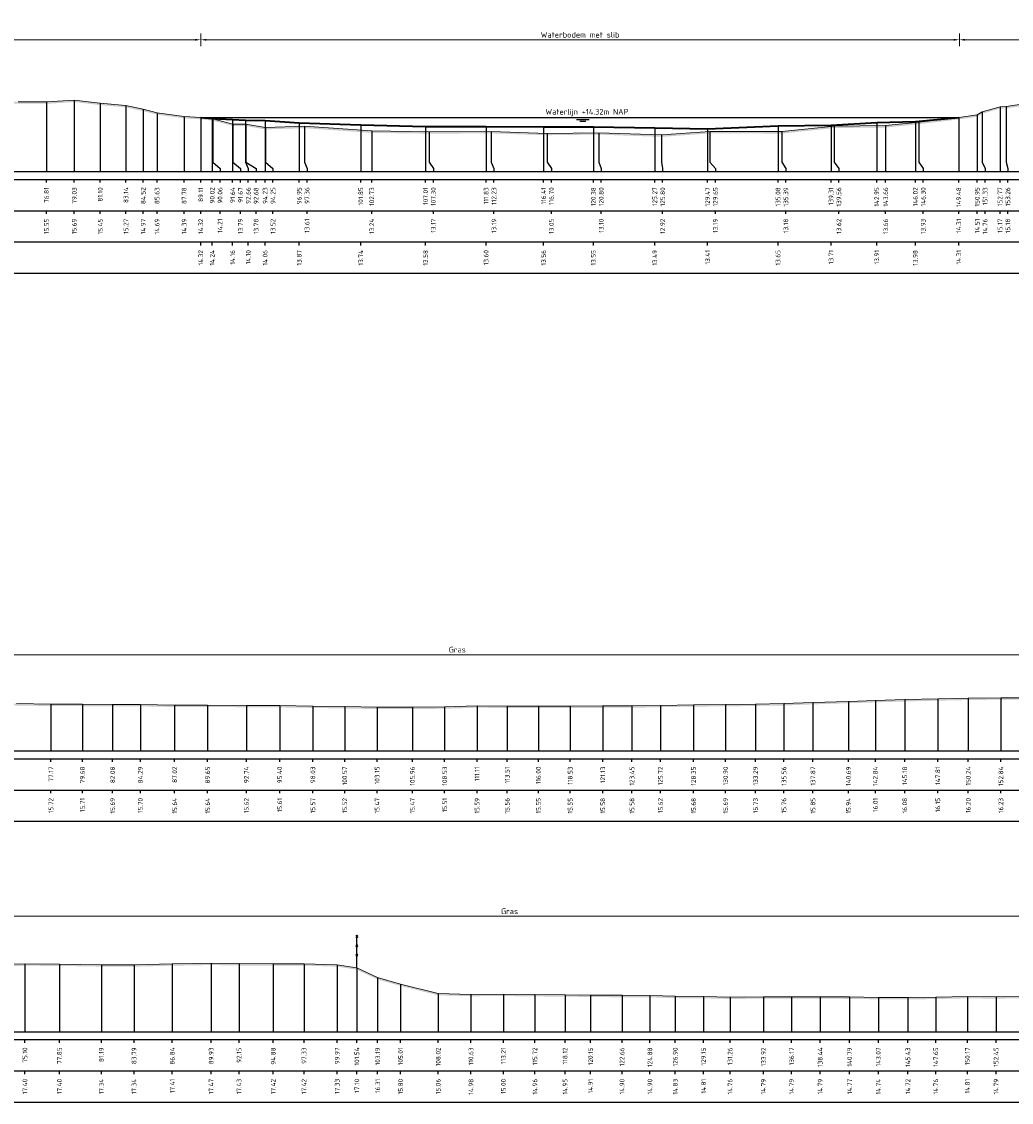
# Model space of a CAD drawing. Header units: metres. Extents: x 197882 to 206172, y 361908 to 364395.
# Tile 30 of 50: x 205859 to 205938, y 363976 to 364062. Entities that reach past the tile are written whole.
import ezdxf
from ezdxf.enums import TextEntityAlignment as Align

# ---------------------------------------------------------------- set-up
doc = ezdxf.new("R2010")
doc.units = ezdxf.units.M
doc.header["$PDMODE"] = 35
doc.header["$PDSIZE"] = 0.075
for name, color, linetype, lineweight in [('B-ME-IE-TERREINAFSCHEIDING_KUNSTMATIG_RASTERHEKWERK-SD', 20, 'Continuous', 25), ('X-ME-AL-PROFIEL_BOVENKANT SLIB-GD', 42, 'Continuous', 35), ('X-ME-AL-PROFIEL_HUIDIG MAAIVELD-GD', 252, 'Continuous', 0), ('X-XX-AL-DETAIL1-M', 7, 'Continuous', 18), ('X-XX-AL-NAP-T18', 7, 'Continuous', 18)]:
    doc.layers.add(name, color=color, linetype=linetype, lineweight=lineweight)
doc.layers.add('X-ME-AL-PROFIEL_WATERLIJN-GD', color=150, linetype='Continuous')
doc.layers.add('X-ME-AL-PROFIELRASTER-S', color=7, linetype='Continuous')
doc.styles.add('NLCS-ISO', font='NLCS-ISO.ttf', dxfattribs={"height": 1.8})
doc.styles.add('NLCS-ISO-ANNOTATIEF-T18', font='NLCS-ISO.ttf', dxfattribs={"height": 1.8})
doc.styles.add('NLCS-ISO-ANNOTATIVE-T18', font='NLCS-ISO.ttf', dxfattribs={"height": 1.8})
doc.dimstyles.new('NLCS-ANNOTATIEF-T18-PIJL_L2_H0', dxfattribs={"dimtxt": 2.5, "dimasz": 1.8, "dimexe": 2, "dimexo": 2, "dimgap": 0.7, "dimtad": 1, "dimzin": 0, "dimdsep": 46, "dimtxsty": 'NLCS-ISO-ANNOTATIEF-T18', "dimcen": 0, "dimdle": 2, "dimclrd": 256, "dimclre": 256, "dimclrt": 10, "dimaunit": 2, "dimadec": 0, "dimazin": 0, "dimtfac": 1, "dimtdec": 3, "dimtofl": 0, "dimtmove": 0, "dimatfit": 3, "dimfxl": 2, "dimfxlon": 1, "dimtfillclr": 256, "dimtolj": 1, "dimtzin": 0, "dimlwd": -1, "dimlwe": -1, "dimarcsym": 0})

# ---------------------------------------------------------------- blocks, each defined once
blk = doc.blocks.new('SAL-PROFIELRASTER_BALK_EIND1-D')
at = {"color": 0, "linetype": 'ByBlock', "lineweight": -2, "flags": 128}
for points in [[(0, 0), (1, 0)], [(0, -2.5), (1, -2.5)], [(0, -12.5), (1, -12.5)]]:
    blk.add_lwpolyline(points, dxfattribs=at)
blk = doc.blocks.new('SAL-PROFIELRASTER_BALK_EIND2-D')
at = {"color": 0, "linetype": 'ByBlock', "lineweight": -2}
blk.add_line((1, -12.5), (0, -12.5), dxfattribs=at)
blk = doc.blocks.new('SAL-PROFIELRASTER_BALK_DATA-D')
at = {"color": 0, "linetype": 'ByBlock', "lineweight": -2}
blk.add_lwpolyline([(0, -3.5), (0, -2.5)], dxfattribs=at)
at = {"color": 0, "linetype": 'ByBlock', "lineweight": -2, "style": 'NLCS-ISO-ANNOTATIVE-T18'}
blk.add_attdef('GETAL', text='', height=1.5, rotation=90, dxfattribs=at).set_placement((0.75, -5), align=Align.RIGHT)
blk = doc.blocks.new('SAL-PROFIELRASTER_AANHAAL-D')
at = {"color": 9, "linetype": 'ByBlock', "lineweight": -2, "flags": 128}
blk.add_lwpolyline([(0, 1), (0, 0)], dxfattribs=at)
blk = doc.blocks.new('SAL-PROFIELRASTER_AANHAAL_STAGGER-D')
at = {"color": 9, "linetype": 'ByBlock', "lineweight": -2, "flags": 128}
for points in [[(0, 0), (0, -0.25)], [(0, -0.25), (1, -0.75)], [(1, -0.75), (1, -1)]]:
    blk.add_lwpolyline(points, dxfattribs=at)
blk = doc.blocks.new('*D21')
at = {"layer": 'Defpoints', "color": 0, "transparency": 16777216}
for p in [(205789.707, 364011.841), (205789.707, 364004.183), (205997.087, 364004.183)]:
    blk.add_point(p, dxfattribs=at)
at = {"layer": 'X-XX-AL-DETAIL1-M', "transparency": 16777216}
for p, q in [((205789.707, 364011.341), (205789.707, 364012.341)), ((205996.637, 364011.841), (205790.157, 364011.841)), ((205997.087, 364011.341), (205997.087, 364012.341))]:
    blk.add_line(p, q, dxfattribs=at)
for points in [[(205790.157, 364011.916), (205790.157, 364011.766), (205789.707, 364011.841)], [(205996.637, 364011.916), (205996.637, 364011.766), (205997.087, 364011.841)]]:
    blk.add_solid(points, dxfattribs=at)
at = {"layer": 'X-XX-AL-DETAIL1-M', "color": 10, "transparency": 16777216, "insert": (205893.397, 364012.241), "char_height": 0.45, "attachment_point": 5, "style": 'NLCS-ISO-ANNOTATIEF-T18'}
blk.add_mtext('\\A1;Gras', dxfattribs=at)
blk = doc.blocks.new('SIE-RASTERHEKWERK-SOD')
at = {"flags": 128}
for points in [[(-0.035, 1.035), (0.035, 0.965)], [(-0.035, 0.965), (0, 1), (0.035, 1.035)], [(-0.035, 0.735), (0.035, 0.665)], [(-0.035, 0.665), (0, 0.7), (0.035, 0.735)], [(0, 0), (0, 1)], [(-0.035, 0.435), (0.035, 0.365)], [(-0.035, 0.365), (0, 0.4), (0.035, 0.435)]]:
    blk.add_lwpolyline(points, dxfattribs=at)
blk = doc.blocks.new('*D22')
at = {"layer": 'Defpoints', "color": 0, "transparency": 16777216}
for p in [(205783.859, 363991.006), (205783.859, 363981.809), (206011.261, 363981.809)]:
    blk.add_point(p, dxfattribs=at)
at = {"layer": 'X-XX-AL-DETAIL1-M', "transparency": 16777216}
for p, q in [((205783.859, 363990.506), (205783.859, 363991.506)), ((206011.261, 363990.506), (206011.261, 363991.506)), ((206010.811, 363991.006), (205784.309, 363991.006))]:
    blk.add_line(p, q, dxfattribs=at)
for points in [[(205784.309, 363991.081), (205784.309, 363990.931), (205783.859, 363991.006)], [(206010.811, 363991.081), (206010.811, 363990.931), (206011.261, 363991.006)]]:
    blk.add_solid(points, dxfattribs=at)
at = {"layer": 'X-XX-AL-DETAIL1-M', "color": 10, "transparency": 16777216, "insert": (205897.56, 363991.406), "char_height": 0.45, "attachment_point": 5, "style": 'NLCS-ISO-ANNOTATIEF-T18'}
blk.add_mtext('\\A1;Gras', dxfattribs=at)
blk = doc.blocks.new('*D59')
at = {"layer": 'Defpoints', "color": 0, "transparency": 16777216}
for p in [(205783.859, 364060.815), (205872.965, 364054.632), (205783.859, 364050.317)]:
    blk.add_point(p, dxfattribs=at)
at = {"layer": 'X-XX-AL-DETAIL1-M', "transparency": 16777216}
for p, q in [((205783.859, 364060.315), (205783.859, 364061.315)), ((205872.965, 364060.315), (205872.965, 364061.315)), ((205872.515, 364060.815), (205784.309, 364060.815))]:
    blk.add_line(p, q, dxfattribs=at)
for points in [[(205784.309, 364060.89), (205784.309, 364060.74), (205783.859, 364060.815)], [(205872.515, 364060.89), (205872.515, 364060.74), (205872.965, 364060.815)]]:
    blk.add_solid(points, dxfattribs=at)
at = {"layer": 'X-XX-AL-DETAIL1-M', "color": 10, "transparency": 16777216, "insert": (205828.412, 364061.215), "char_height": 0.45, "attachment_point": 5, "style": 'NLCS-ISO-ANNOTATIEF-T18'}
blk.add_mtext('\\A1;Gras', dxfattribs=at)
blk = doc.blocks.new('*D60')
at = {"layer": 'Defpoints', "color": 0, "transparency": 16777216}
for p in [(205872.965, 364060.815), (205933.388, 364054.632), (205872.965, 364050.317)]:
    blk.add_point(p, dxfattribs=at)
at = {"layer": 'X-XX-AL-DETAIL1-M', "transparency": 16777216}
for p, q in [((205872.965, 364060.315), (205872.965, 364061.315)), ((205933.388, 364060.315), (205933.388, 364061.315)), ((205932.938, 364060.815), (205873.415, 364060.815))]:
    blk.add_line(p, q, dxfattribs=at)
for points in [[(205873.415, 364060.89), (205873.415, 364060.74), (205872.965, 364060.815)], [(205932.938, 364060.89), (205932.938, 364060.74), (205933.388, 364060.815)]]:
    blk.add_solid(points, dxfattribs=at)
at = {"layer": 'X-XX-AL-DETAIL1-M', "color": 10, "transparency": 16777216, "insert": (205903.176, 364061.215), "char_height": 0.45, "attachment_point": 5, "style": 'NLCS-ISO-ANNOTATIEF-T18'}
blk.add_mtext('\\A1;Waterbodem met slib', dxfattribs=at)
blk = doc.blocks.new('*D61')
at = {"layer": 'Defpoints', "color": 0, "transparency": 16777216}
for p in [(205933.388, 364060.815), (205933.388, 364054.632), (205961.669, 364050.317)]:
    blk.add_point(p, dxfattribs=at)
at = {"layer": 'X-XX-AL-DETAIL1-M', "transparency": 16777216}
for p, q in [((205933.388, 364060.315), (205933.388, 364061.315)), ((205961.669, 364060.315), (205961.669, 364061.315)), ((205961.219, 364060.815), (205933.838, 364060.815))]:
    blk.add_line(p, q, dxfattribs=at)
for points in [[(205933.838, 364060.89), (205933.838, 364060.74), (205933.388, 364060.815)], [(205961.219, 364060.89), (205961.219, 364060.74), (205961.669, 364060.815)]]:
    blk.add_solid(points, dxfattribs=at)
at = {"layer": 'X-XX-AL-DETAIL1-M', "color": 10, "transparency": 16777216, "insert": (205947.528, 364061.215), "char_height": 0.45, "attachment_point": 5, "style": 'NLCS-ISO-ANNOTATIEF-T18'}
blk.add_mtext('\\A1;Gras', dxfattribs=at)

msp = doc.modelspace()

# ---------------------------------------------------------------- hatches: boundary and pattern name
at = {"layer": 'X-ME-AL-PROFIEL_HUIDIG MAAIVELD-GD'}
h = msp.add_hatch(dxfattribs=at)
h.set_pattern_fill('AGR-MAAIVELD', color=256, scale=0.05, pattern_type=2)
h.set_pattern_definition([(45, (-17.7489, 204.72848), (-0.25000007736, 0.25000007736), []), (45, (-17.7846, 204.7642), (0, 0.50000015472), [0.3535535, -0.3535535]), (45, (-17.8203, 204.7999), (0, 0.50000015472), [0.3535535, -0.3535535]), (45, (-17.85653, 204.83613), (0, 0.50000015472), [0.3535535, -0.3535535]), (45, (-17.89175, 204.87134), (0, 0.50000015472), [0.3535535, -0.3535535]), (45, (-17.92746, 204.90705), (0, 0.50000015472), [0.3535535, -0.3535535]), (45, (-17.96317, 204.94277), (0, 0.50000015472), [0.3535535, -0.3535535]), (315, (-17.7489, 204.72848), (0.25000007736, 0.25000007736), []), (315, (-17.71317, 204.7642), (0.50000015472, -1e-16), [0.3535535, -0.3535535]), (315, (-17.67746, 204.7999), (0.50000015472, -1e-16), [0.3535535, -0.3535535]), (315, (-17.64125, 204.83613), (0.50000015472, -1e-16), [0.3535535, -0.3535535]), (315, (-17.60603, 204.87134), (0.50000015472, -1e-16), [0.3535535, -0.3535535]), (315, (-17.5703, 204.90705), (0.50000015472, -1e-16), [0.3535535, -0.3535535]), (315, (-17.5346, 204.94277), (0.50000015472, -1e-16), [0.3535535, -0.3535535])])
h.paths.add_polyline_path([(205981.225, 364052.731), (205978.481, 364052.843), (205976.325, 364052.807), (205974.724, 364052.932), (205972.141, 364053.116), (205970.353, 364053.089), (205967.999, 364053.451), (205964.713, 364054.028), (205963.807, 364054.16), (205962.769, 364054.218), (205961.669, 364054.348), (205960.861, 364054.414), (205960.297, 364054.598), (205959.293, 364054.69), (205958.672, 364055.038), (205957.758, 364055.385), (205957.304, 364055.652), (205955.888, 364055.777), (205953.823, 364055.973), (205951.864, 364055.994), (205949.888, 364056.049), (205947.808, 364055.858), (205945.496, 364055.872), (205943.387, 364055.789), (205941.032, 364055.712), (205938.864, 364055.756), (205937.117, 364055.499), (205936.626, 364055.485), (205935.19, 364055.074), (205934.81, 364054.831), (205933.338, 364054.625), (205930.163, 364054.25), (205927.516, 364053.975), (205923.419, 364053.939), (205919.253, 364053.498), (205913.51, 364053.51), (205909.659, 364053.234), (205904.662, 364053.412), (205900.557, 364053.364), (205896.086, 364053.511), (205891.154, 364053.491), (205886.584, 364053.552), (205881.222, 364053.926), (205878.11, 364053.832), (205876.542, 364054.094), (205875.528, 364054.107), (205873.917, 364054.526), (205872.965, 364054.632), (205871.639, 364054.709), (205869.485, 364055.005), (205868.378, 364055.286), (205867.004, 364055.587), (205864.959, 364055.766), (205862.888, 364056.011), (205860.672, 364055.864), (205858.429, 364055.872), (205856.4, 364055.898), (205854.357, 364055.943), (205852.218, 364055.947), (205850.388, 364056.245), (205848.401, 364056.708), (205846.983, 364057.071), (205845.319, 364057.286), (205844.435, 364057.301), (205843.032, 364057.258), (205840.678, 364057.276), (205837.705, 364057.383), (205834.781, 364057.338), (205831.935, 364057.315), (205828.529, 364057.142), (205825.52, 364057.244), (205822.188, 364057.151), (205818.8, 364057.166), (205815.672, 364057.289), (205812.856, 364057.306), (205810.034, 364057.316), (205806.815, 364057.133), (205804.001, 364057.254), (205800.77, 364057.091), (205797.914, 364057.081), (205795.147, 364057.023), (205792.483, 364057.079), (205789.604, 364057.016), (205786.748, 364056.997), (205783.859, 364057.031), (205783.859, 364056.881), (205786.748, 364056.847), (205789.604, 364056.866), (205792.483, 364056.929), (205795.147, 364056.873), (205797.914, 364056.931), (205800.77, 364056.941), (205804.001, 364057.104), (205806.815, 364056.983), (205810.034, 364057.166), (205812.856, 364057.156), (205815.672, 364057.139), (205818.8, 364057.016), (205822.188, 364057.001), (205825.52, 364057.094), (205828.529, 364056.992), (205831.935, 364057.165), (205834.781, 364057.188), (205837.705, 364057.233), (205840.678, 364057.126), (205843.032, 364057.108), (205844.435, 364057.151), (205845.319, 364057.136), (205846.983, 364056.921), (205848.401, 364056.558), (205850.388, 364056.095), (205852.218, 364055.797), (205854.357, 364055.793), (205856.4, 364055.748), (205858.429, 364055.722), (205860.672, 364055.714), (205862.888, 364055.861), (205864.959, 364055.616), (205867.004, 364055.437), (205868.378, 364055.136), (205869.485, 364054.855), (205871.639, 364054.559), (205872.965, 364054.482), (205873.917, 364054.376), (205875.528, 364053.957), (205876.542, 364053.944), (205878.11, 364053.682), (205881.222, 364053.776), (205886.584, 364053.402), (205891.154, 364053.341), (205896.086, 364053.361), (205900.557, 364053.214), (205904.662, 364053.262), (205909.659, 364053.084), (205913.51, 364053.36), (205919.253, 364053.348), (205923.419, 364053.789), (205927.516, 364053.825), (205930.163, 364054.1), (205933.338, 364054.475), (205934.81, 364054.681), (205935.19, 364054.924), (205936.626, 364055.335), (205937.117, 364055.349), (205938.864, 364055.606), (205941.032, 364055.562), (205943.387, 364055.639), (205945.496, 364055.722), (205947.808, 364055.708), (205949.888, 364055.899), (205951.864, 364055.844), (205953.823, 364055.823), (205955.888, 364055.627), (205957.304, 364055.502), (205957.758, 364055.235), (205958.672, 364054.888), (205959.293, 364054.54), (205960.297, 364054.448), (205960.861, 364054.264), (205961.669, 364054.198), (205962.769, 364054.068), (205963.807, 364054.01), (205964.713, 364053.878), (205967.999, 364053.301), (205970.353, 364052.939), (205972.141, 364052.966), (205974.724, 364052.782), (205976.325, 364052.657), (205978.481, 364052.693), (205981.225, 364052.581)])
h = msp.add_hatch(dxfattribs=at)
h.set_pattern_fill('AGR-MAAIVELD', color=256, scale=0.05, pattern_type=2)
h.set_pattern_definition([(45, (-22.73893, 245.65797), (-0.25000007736, 0.25000007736), []), (45, (-22.77464, 245.6937), (0, 0.50000015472), [0.3535535, -0.3535535]), (45, (-22.81035, 245.7294), (0, 0.50000015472), [0.3535535, -0.3535535]), (45, (-22.84657, 245.7656), (0, 0.50000015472), [0.3535535, -0.3535535]), (45, (-22.8818, 245.80082), (0, 0.50000015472), [0.3535535, -0.3535535]), (45, (-22.9175, 245.83654), (0, 0.50000015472), [0.3535535, -0.3535535]), (45, (-22.9532, 245.87225), (0, 0.50000015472), [0.3535535, -0.3535535]), (315, (-22.73893, 245.65797), (0.25000007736, 0.25000007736), []), (315, (-22.7032, 245.6937), (0.50000015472, -1e-16), [0.3535535, -0.3535535]), (315, (-22.6675, 245.7294), (0.50000015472, -1e-16), [0.3535535, -0.3535535]), (315, (-22.6313, 245.7656), (0.50000015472, -1e-16), [0.3535535, -0.3535535]), (315, (-22.59607, 245.80082), (0.50000015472, -1e-16), [0.3535535, -0.3535535]), (315, (-22.56035, 245.83654), (0.50000015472, -1e-16), [0.3535535, -0.3535535]), (315, (-22.52464, 245.87225), (0.50000015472, -1e-16), [0.3535535, -0.3535535])])
h.paths.add_polyline_path([(205997.087, 364008.386), (205994.851, 364008.352), (205992.5, 364008.346), (205989.978, 364008.392), (205987.659, 364008.374), (205985.479, 364008.423), (205983.21, 364008.411), (205980.751, 364008.403), (205978.428, 364008.392), (205975.65, 364008.412), (205973.153, 364008.397), (205970.602, 364008.357), (205968.186, 364008.365), (205965.909, 364008.379), (205963.473, 364008.327), (205961.288, 364008.425), (205959.013, 364008.411), (205956.757, 364008.324), (205954.411, 364008.339), (205951.931, 364008.305), (205949.396, 364008.374), (205946.974, 364008.383), (205946.607, 364008.386), (205945.189, 364008.458), (205943.718, 364008.482), (205941.42, 364008.479), (205938.991, 364008.4), (205936.694, 364008.408), (205934.096, 364008.379), (205931.67, 364008.328), (205929.037, 364008.266), (205926.695, 364008.192), (205924.55, 364008.124), (205921.724, 364008.035), (205919.414, 364007.945), (205917.151, 364007.912), (205914.763, 364007.869), (205912.211, 364007.86), (205909.578, 364007.807), (205907.308, 364007.766), (205904.986, 364007.759), (205902.388, 364007.732), (205899.857, 364007.737), (205897.372, 364007.739), (205894.972, 364007.769), (205892.39, 364007.688), (205889.819, 364007.653), (205887.012, 364007.657), (205884.431, 364007.707), (205881.893, 364007.753), (205879.255, 364007.792), (205876.599, 364007.807), (205873.508, 364007.822), (205870.881, 364007.821), (205868.152, 364007.878), (205865.942, 364007.871), (205863.535, 364007.891), (205861.029, 364007.9), (205858.274, 364007.944), (205855.262, 364007.959), (205852.569, 364007.955), (205850.002, 364008.031), (205846.499, 364008.024), (205843.48, 364008.024), (205840.482, 364008.086), (205837.577, 364008.096), (205834.749, 364008.129), (205832.226, 364008.152), (205829.612, 364008.209), (205826.328, 364008.196), (205822.874, 364008.281), (205820.274, 364008.357), (205817.69, 364008.32), (205815.024, 364008.337), (205812.409, 364008.415), (205809.796, 364008.407), (205807.107, 364008.383), (205804.851, 364008.327), (205803.024, 364008.304), (205800.584, 364008.256), (205798.447, 364008.214), (205796.213, 364007.886), (205793.656, 364007.496), (205791.748, 364007.346), (205789.707, 364007.214), (205788.2, 364007.008), (205786.691, 364006.85), (205785.618, 364006.747), (205784.527, 364006.518), (205783.859, 364006.251), (205783.859, 364006.101), (205784.527, 364006.368), (205785.618, 364006.597), (205786.691, 364006.7), (205788.2, 364006.858), (205789.707, 364007.064), (205791.748, 364007.196), (205793.656, 364007.346), (205796.213, 364007.736), (205798.447, 364008.064), (205800.584, 364008.106), (205803.024, 364008.154), (205804.851, 364008.177), (205807.107, 364008.233), (205809.796, 364008.257), (205812.409, 364008.265), (205815.024, 364008.187), (205817.69, 364008.17), (205820.274, 364008.207), (205822.874, 364008.131), (205826.328, 364008.046), (205829.612, 364008.059), (205832.226, 364008.002), (205834.749, 364007.979), (205837.577, 364007.946), (205840.482, 364007.936), (205843.48, 364007.874), (205846.499, 364007.874), (205850.002, 364007.881), (205852.569, 364007.805), (205855.262, 364007.809), (205858.274, 364007.794), (205861.029, 364007.75), (205863.535, 364007.741), (205865.942, 364007.721), (205868.152, 364007.728), (205870.881, 364007.671), (205873.508, 364007.672), (205876.599, 364007.657), (205879.255, 364007.642), (205881.893, 364007.603), (205884.431, 364007.557), (205887.012, 364007.507), (205889.819, 364007.503), (205892.39, 364007.538), (205894.972, 364007.619), (205897.372, 364007.589), (205899.857, 364007.587), (205902.388, 364007.582), (205904.986, 364007.609), (205907.308, 364007.616), (205909.578, 364007.657), (205912.211, 364007.71), (205914.763, 364007.719), (205917.151, 364007.762), (205919.414, 364007.795), (205921.724, 364007.885), (205924.55, 364007.974), (205926.695, 364008.042), (205929.037, 364008.116), (205931.67, 364008.178), (205934.096, 364008.229), (205936.694, 364008.258), (205938.991, 364008.25), (205941.42, 364008.329), (205943.718, 364008.332), (205945.189, 364008.308), (205946.607, 364008.236), (205946.974, 364008.233), (205949.396, 364008.224), (205951.931, 364008.155), (205954.411, 364008.189), (205956.757, 364008.174), (205959.013, 364008.261), (205961.288, 364008.275), (205963.473, 364008.177), (205965.909, 364008.229), (205968.186, 364008.215), (205970.602, 364008.207), (205973.153, 364008.247), (205975.65, 364008.262), (205978.428, 364008.242), (205980.751, 364008.253), (205983.21, 364008.261), (205985.479, 364008.273), (205987.659, 364008.224), (205989.978, 364008.242), (205992.5, 364008.196), (205994.851, 364008.202), (205997.087, 364008.236)])
h = msp.add_hatch(dxfattribs=at)
h.set_pattern_fill('AGR-MAAIVELD', color=256, scale=0.05, pattern_type=2)
h.set_pattern_definition([(45, (-22.73893, 260.78407), (-0.25000007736, 0.25000007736), []), (45, (-22.77464, 260.81978), (0, 0.50000015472), [0.3535535, -0.3535535]), (45, (-22.81035, 260.8555), (0, 0.50000015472), [0.3535535, -0.3535535]), (45, (-22.84657, 260.8917), (0, 0.50000015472), [0.3535535, -0.3535535]), (45, (-22.8818, 260.92692), (0, 0.50000015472), [0.3535535, -0.3535535]), (45, (-22.9175, 260.96264), (0, 0.50000015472), [0.3535535, -0.3535535]), (45, (-22.9532, 260.99835), (0, 0.50000015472), [0.3535535, -0.3535535]), (315, (-22.73893, 260.78407), (0.25000007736, 0.25000007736), []), (315, (-22.7032, 260.81978), (0.50000015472, -1e-16), [0.3535535, -0.3535535]), (315, (-22.6675, 260.8555), (0.50000015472, -1e-16), [0.3535535, -0.3535535]), (315, (-22.6313, 260.8917), (0.50000015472, -1e-16), [0.3535535, -0.3535535]), (315, (-22.59607, 260.92692), (0.50000015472, -1e-16), [0.3535535, -0.3535535]), (315, (-22.56035, 260.96264), (0.50000015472, -1e-16), [0.3535535, -0.3535535]), (315, (-22.52464, 260.99835), (0.50000015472, -1e-16), [0.3535535, -0.3535535])])
h.paths.add_polyline_path([(206011.261, 363985.61), (206011.261, 363985.46), (206010.129, 363985.379), (206007.881, 363985.299), (206005.92, 363985.249), (206003.979, 363985.211), (206001.798, 363985.173), (205999.555, 363985.11), (205997.071, 363985.064), (205994.599, 363985.138), (205992.353, 363985.059), (205989.934, 363985.062), (205987.621, 363985.053), (205985.324, 363985.015), (205982.871, 363985.006), (205980.811, 363984.966), (205978.437, 363984.924), (205976.052, 363984.776), (205973.789, 363984.699), (205971.33, 363984.742), (205969.066, 363984.668), (205966.785, 363984.593), (205964.51, 363984.579), (205962.201, 363984.556), (205959.962, 363984.577), (205957.774, 363984.631), (205955.194, 363984.636), (205953.161, 363984.612), (205950.672, 363984.682), (205948.431, 363984.583), (205945.673, 363984.609), (205943.364, 363984.553), (205941.168, 363984.53), (205938.567, 363984.479), (205936.311, 363984.447), (205934.027, 363984.469), (205931.508, 363984.415), (205929.285, 363984.383), (205926.933, 363984.394), (205924.645, 363984.428), (205922.3, 363984.444), (205920.025, 363984.448), (205917.782, 363984.445), (205915.124, 363984.42), (205913.009, 363984.473), (205910.76, 363984.486), (205908.739, 363984.554), (205906.516, 363984.561), (205904.01, 363984.569), (205901.982, 363984.613), (205899.579, 363984.619), (205897.07, 363984.657), (205894.487, 363984.639), (205891.876, 363984.715), (205888.874, 363985.462), (205887.054, 363985.968), (205885.396, 363986.755), (205883.83, 363986.993), (205881.188, 363987.08), (205878.735, 363987.075), (205876.013, 363987.085), (205873.791, 363987.124), (205870.699, 363987.071), (205867.651, 363986.994), (205865.046, 363986.999), (205861.704, 363987.055), (205858.96, 363987.063), (205856.219, 363987.019), (205853.511, 363986.998), (205850.758, 363986.955), (205847.891, 363986.936), (205845.261, 363986.892), (205842.647, 363986.888), (205840.239, 363986.746), (205838.162, 363986.671), (205834.699, 363986.59), (205832.698, 363986.509), (205830.222, 363986.42), (205827.914, 363986.308), (205824.619, 363986.169), (205822.154, 363986.039), (205819.691, 363985.952), (205817.267, 363985.878), (205814.82, 363985.791), (205812.297, 363985.764), (205809.461, 363985.782), (205807.761, 363985.816), (205805.664, 363985.766), (205802.986, 363985.78), (205800.471, 363985.834), (205798.202, 363985.866), (205795.269, 363985.859), (205792.647, 363985.934), (205790.956, 363985.964), (205788.576, 363985.956), (205786.133, 363985.933), (205783.859, 363985.928), (205783.859, 363986.078), (205786.133, 363986.083), (205788.576, 363986.106), (205790.956, 363986.114), (205792.647, 363986.084), (205795.269, 363986.009), (205798.202, 363986.016), (205800.471, 363985.984), (205802.986, 363985.93), (205805.664, 363985.916), (205807.761, 363985.966), (205809.461, 363985.932), (205812.297, 363985.914), (205814.82, 363985.941), (205817.267, 363986.028), (205819.691, 363986.102), (205822.154, 363986.189), (205824.619, 363986.319), (205827.914, 363986.458), (205830.222, 363986.57), (205832.698, 363986.659), (205834.699, 363986.74), (205838.162, 363986.821), (205840.239, 363986.896), (205842.647, 363987.038), (205845.261, 363987.042), (205847.891, 363987.086), (205850.758, 363987.105), (205853.511, 363987.148), (205856.219, 363987.169), (205858.96, 363987.213), (205861.704, 363987.205), (205865.046, 363987.149), (205867.651, 363987.144), (205870.699, 363987.221), (205873.791, 363987.274), (205876.013, 363987.235), (205878.735, 363987.225), (205881.188, 363987.23), (205883.83, 363987.143), (205885.396, 363986.905), (205887.054, 363986.118), (205888.874, 363985.612), (205891.876, 363984.865), (205894.487, 363984.789), (205897.07, 363984.807), (205899.579, 363984.769), (205901.982, 363984.763), (205904.01, 363984.719), (205906.516, 363984.711), (205908.739, 363984.704), (205910.76, 363984.636), (205913.009, 363984.623), (205915.124, 363984.57), (205917.782, 363984.595), (205920.025, 363984.598), (205922.3, 363984.594), (205924.645, 363984.578), (205926.933, 363984.544), (205929.285, 363984.533), (205931.508, 363984.565), (205934.027, 363984.619), (205936.311, 363984.597), (205938.567, 363984.629), (205941.168, 363984.68), (205943.364, 363984.703), (205945.673, 363984.759), (205948.431, 363984.733), (205950.672, 363984.832), (205953.161, 363984.762), (205955.194, 363984.786), (205957.774, 363984.781), (205959.962, 363984.727), (205962.201, 363984.706), (205964.51, 363984.729), (205966.785, 363984.743), (205969.066, 363984.818), (205971.33, 363984.892), (205973.789, 363984.849), (205976.052, 363984.926), (205978.437, 363985.074), (205980.811, 363985.116), (205982.871, 363985.156), (205985.324, 363985.165), (205987.621, 363985.203), (205989.934, 363985.212), (205992.353, 363985.209), (205994.599, 363985.288), (205997.071, 363985.214), (205999.555, 363985.26), (206001.798, 363985.323), (206003.979, 363985.361), (206005.92, 363985.399), (206007.881, 363985.449), (206010.129, 363985.529)])

# ---------------------------------------------------------------- linework, layer by layer
at = {"layer": 'X-ME-AL-PROFIEL_BOVENKANT SLIB-GD'}
msp.add_lwpolyline([(205872.965, 364054.632), (205873.874, 364054.555), (205875.498, 364054.472), (205876.516, 364054.417), (205878.09, 364054.377), (205880.805, 364054.191), (205885.71, 364054.052), (205890.866, 364053.896), (205895.691, 364053.913), (205900.265, 364053.873), (205904.24, 364053.869), (205909.129, 364053.806), (205913.331, 364053.731), (205918.943, 364053.968), (205923.165, 364054.027), (205926.805, 364054.224), (205929.883, 364054.295), (205933.338, 364054.625)], dxfattribs=at)
at = {"layer": 'X-ME-AL-PROFIEL_HUIDIG MAAIVELD-GD'}
for points in [[(205858.429, 364055.872), (205860.672, 364055.864), (205862.888, 364056.011), (205864.959, 364055.766), (205867.004, 364055.587), (205868.378, 364055.286), (205869.485, 364055.005), (205871.639, 364054.709), (205872.965, 364054.632), (205873.917, 364054.526), (205875.528, 364054.107), (205876.542, 364054.094), (205878.11, 364053.832), (205881.222, 364053.926), (205886.584, 364053.552), (205891.154, 364053.491), (205896.086, 364053.511), (205900.557, 364053.364), (205904.662, 364053.412), (205909.659, 364053.234), (205913.51, 364053.51), (205919.253, 364053.498), (205923.419, 364053.939), (205927.516, 364053.975), (205930.163, 364054.25), (205933.338, 364054.625), (205934.81, 364054.831), (205935.19, 364055.074), (205936.626, 364055.485), (205937.117, 364055.499), (205938.864, 364055.756)], [(205858.274, 364007.944), (205861.029, 364007.9), (205863.535, 364007.891), (205865.942, 364007.871), (205868.152, 364007.878), (205870.881, 364007.821), (205873.508, 364007.822), (205876.599, 364007.807), (205879.255, 364007.792), (205881.893, 364007.753), (205884.431, 364007.707), (205887.012, 364007.657), (205889.819, 364007.653), (205892.39, 364007.688), (205894.972, 364007.769), (205897.372, 364007.739), (205899.857, 364007.737), (205902.388, 364007.732), (205904.986, 364007.759), (205907.308, 364007.766), (205909.578, 364007.807), (205912.211, 364007.86), (205914.763, 364007.869), (205917.151, 364007.912), (205919.414, 364007.945), (205921.724, 364008.035), (205924.55, 364008.124), (205926.695, 364008.192), (205929.037, 364008.266), (205931.67, 364008.328), (205934.096, 364008.379), (205936.694, 364008.408), (205938.991, 364008.4)], [(205856.219, 363987.169), (205858.96, 363987.213), (205861.704, 363987.205), (205865.046, 363987.149), (205867.651, 363987.144), (205870.699, 363987.221), (205873.791, 363987.274), (205876.013, 363987.235), (205878.735, 363987.225), (205881.188, 363987.23), (205883.83, 363987.143), (205885.396, 363986.905), (205887.054, 363986.118), (205888.874, 363985.612), (205891.876, 363984.865), (205894.487, 363984.789), (205897.07, 363984.807), (205899.579, 363984.769), (205901.982, 363984.763), (205904.01, 363984.719), (205906.516, 363984.711), (205908.739, 363984.704), (205910.76, 363984.636), (205913.009, 363984.623), (205915.124, 363984.57), (205917.782, 363984.595), (205920.025, 363984.598), (205922.3, 363984.594), (205924.645, 363984.578), (205926.933, 363984.544), (205929.285, 363984.533), (205931.508, 363984.565), (205934.027, 363984.619), (205936.311, 363984.597), (205938.567, 363984.629)]]:
    msp.add_lwpolyline(points, dxfattribs=at)
at = {"layer": 'X-ME-AL-PROFIEL_WATERLIJN-GD'}
for points in [[(205872.965, 364054.632), (205933.388, 364054.632)], [(205902.902, 364054.469), (205903.902, 364054.469)], [(205903.144, 364054.324), (205903.644, 364054.324)]]:
    msp.add_lwpolyline(points, dxfattribs=at)

# ---------------------------------------------------------------- block references
at = {"layer": 'B-ME-IE-TERREINAFSCHEIDING_KUNSTMATIG_RASTERHEKWERK-SD', "xscale": 2.5, "yscale": 2.5, "zscale": 2.5}
msp.add_blockref('SIE-RASTERHEKWERK-SOD', (205885.396, 363986.905), dxfattribs=at)
at = {"layer": 'X-ME-AL-PROFIELRASTER-S'}
for p, yscale in [((205860.672, 364050.317), 5.547000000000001), ((205862.888, 364050.317), 5.694000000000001), ((205864.959, 364050.317), 5.449), ((205867.004, 364050.317), 5.27), ((205868.378, 364050.317), 4.968999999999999), ((205869.485, 364050.317), 4.688000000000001), ((205934.81, 364050.317), 4.513999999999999), ((205935.19, 364051.317), 3.757), ((205936.626, 364050.317), 5.167999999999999), ((205937.117, 364051.317), 4.182), ((205871.639, 364050.317), 4.391999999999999), ((205872.965, 364050.317), 4.315), ((205872.965, 364050.317), 4.315), ((205872.965, 364050.317), 4.315), ((205872.965, 364050.317), 4.315), ((205873.874, 364050.317), 4.238), ((205873.917, 364051.317), 3.209), ((205875.498, 364050.317), 4.154999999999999), ((205875.528, 364051.317), 2.789999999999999), ((205876.516, 364051.317), 3.1), ((205876.542, 364051.317), 2.776999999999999), ((205878.09, 364050.317), 4.06), ((205880.805, 364050.317), 3.874000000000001), ((205885.71, 364050.317), 3.734999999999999), ((205918.943, 364050.317), 3.651), ((205923.165, 364050.317), 3.710000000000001), ((205926.805, 364050.317), 3.907), ((205927.516, 364050.317), 3.657999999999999), ((205929.883, 364050.317), 3.978), ((205930.163, 364051.317), 2.933), ((205933.338, 364050.317), 4.308), ((205933.338, 364050.317), 4.308), ((205933.338, 364050.317), 4.308), ((205933.338, 364050.317), 4.308), ((205878.11, 364051.317), 2.515000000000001), ((205881.222, 364051.317), 2.609), ((205886.584, 364050.317), 3.234999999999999), ((205890.866, 364050.317), 3.579000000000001), ((205891.154, 364051.317), 2.173999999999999), ((205895.691, 364050.317), 3.596), ((205896.086, 364051.317), 2.194000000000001), ((205900.265, 364050.317), 3.555999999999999), ((205900.557, 364051.317), 2.047000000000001), ((205904.24, 364050.317), 3.552), ((205904.662, 364051.317), 2.095000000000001), ((205909.129, 364050.317), 3.489000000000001), ((205909.659, 364051.317), 1.917), ((205913.331, 364050.317), 3.414), ((205913.51, 364051.317), 2.193), ((205919.253, 364051.317), 2.180999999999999), ((205923.419, 364051.317), 2.622), ((205934.096, 364004.183), 4.196000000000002), ((205936.694, 364004.183), 4.225000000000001), ((205861.029, 364004.183), 3.717000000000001), ((205863.535, 364004.183), 3.708), ((205865.942, 364004.183), 3.688000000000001), ((205868.152, 364004.183), 3.695), ((205870.881, 364004.183), 3.638), ((205873.508, 364004.183), 3.638999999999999), ((205876.599, 364004.183), 3.624000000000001), ((205879.255, 364004.183), 3.609), ((205881.893, 364004.183), 3.57), ((205884.431, 364004.183), 3.523999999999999), ((205887.012, 364004.183), 3.474), ((205889.819, 364004.183), 3.470000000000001), ((205892.39, 364004.183), 3.505000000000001), ((205894.972, 364004.183), 3.586), ((205897.372, 364004.183), 3.555999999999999), ((205899.857, 364004.183), 3.554), ((205902.388, 364004.183), 3.548999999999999), ((205904.986, 364004.183), 3.576000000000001), ((205907.308, 364004.183), 3.583), ((205909.578, 364004.183), 3.624000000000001), ((205912.211, 364004.183), 3.677), ((205914.763, 364004.183), 3.686), ((205917.151, 364004.183), 3.728999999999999), ((205919.414, 364004.183), 3.762), ((205921.724, 364004.183), 3.852), ((205924.55, 364004.183), 3.941000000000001), ((205926.695, 364004.183), 4.009), ((205929.037, 364004.183), 4.082999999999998), ((205931.67, 364004.183), 4.145), ((205858.96, 363981.809), 5.404), ((205861.704, 363981.809), 5.396000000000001), ((205865.046, 363981.809), 5.34), ((205867.651, 363981.809), 5.335000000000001), ((205870.699, 363981.809), 5.411999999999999), ((205873.791, 363981.809), 5.465), ((205876.013, 363981.809), 5.425999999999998), ((205878.735, 363981.809), 5.416), ((205881.188, 363981.809), 5.420999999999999), ((205883.83, 363981.809), 5.334), ((205885.396, 363981.809), 5.096), ((205887.054, 363981.809), 4.309000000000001), ((205888.874, 363981.809), 3.803000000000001), ((205891.876, 363981.809), 3.055999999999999), ((205894.487, 363981.809), 2.98), ((205897.07, 363981.809), 2.997999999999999), ((205899.579, 363981.809), 2.960000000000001), ((205901.982, 363981.809), 2.954000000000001), ((205904.01, 363981.809), 2.91), ((205906.516, 363981.809), 2.901999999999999), ((205908.739, 363981.809), 2.895), ((205910.76, 363981.809), 2.827), ((205913.009, 363981.809), 2.814), ((205915.124, 363981.809), 2.760999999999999), ((205917.782, 363981.809), 2.786), ((205920.025, 363981.809), 2.789), ((205922.3, 363981.809), 2.785), ((205924.645, 363981.809), 2.769), ((205926.933, 363981.809), 2.734999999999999), ((205929.285, 363981.809), 2.724), ((205931.508, 363981.809), 2.756), ((205934.027, 363981.809), 2.81), ((205936.311, 363981.809), 2.788)]:
    msp.add_blockref('SAL-PROFIELRASTER_AANHAAL-D', p, dxfattribs=dict(at, yscale=yscale))
for p, xscale, zscale in [((205873.917, 364051.317), 0.5821704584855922, 0.5821704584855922), ((205875.528, 364051.317), 0.5958179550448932, 0.5958179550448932), ((205876.516, 364051.317), 0.2327200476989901, 0.2327200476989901), ((205876.542, 364051.317), 0.8315223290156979, 0.8315223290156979), ((205878.11, 364051.317), 0.604792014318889, 0.604792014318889), ((205881.222, 364051.317), 0.2082188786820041, 0.2082188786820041), ((205891.154, 364051.317), 0.3371576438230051, 0.3371576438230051), ((205896.086, 364051.317), 0.2298948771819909, 0.2298948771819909), ((205900.557, 364051.317), 0.3326841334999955, 0.3326841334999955), ((205904.662, 364051.317), 0.2026079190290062, 0.2026079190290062), ((205909.659, 364051.317), 0.09462371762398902, 0.09462371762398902), ((205913.51, 364051.317), 0.4451579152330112, 0.4451579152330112), ((205919.253, 364051.317), 0.3146114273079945, 0.3146114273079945), ((205923.419, 364051.317), 0.371710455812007, 0.371710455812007), ((205930.163, 364051.317), 0.3449862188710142, 0.3449862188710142), ((205935.19, 364051.317), 0.2454937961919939, 0.2454937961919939), ((205937.117, 364051.317), 0.1333104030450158, 0.1333104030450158)]:
    msp.add_blockref('SAL-PROFIELRASTER_AANHAAL_STAGGER-D', p, dxfattribs=dict(at, xscale=xscale, zscale=zscale))
at = {"layer": 'X-ME-AL-PROFIELRASTER-S', "yscale": 0.25}
for name, p, xscale, zscale in [('SAL-PROFIELRASTER_BALK_EIND1-D', (205783.859, 364050.317), 199.0074644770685, 199.0074644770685), ('SAL-PROFIELRASTER_BALK_EIND2-D', (205783.859, 364047.817), 199.0074644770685, 199.0074644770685), ('SAL-PROFIELRASTER_BALK_EIND2-D', (205783.859, 364045.317), 199.0074644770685, 199.0074644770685), ('SAL-PROFIELRASTER_BALK_EIND1-D', (205783.859, 364004.183), 213.8535109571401, 213.8535109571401), ('SAL-PROFIELRASTER_BALK_EIND2-D', (205783.859, 364001.683), 213.8535109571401, 213.8535109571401), ('SAL-PROFIELRASTER_BALK_EIND1-D', (205783.859, 363981.809), 228.0268961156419, 228.0268961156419), ('SAL-PROFIELRASTER_BALK_EIND2-D', (205783.859, 363979.309), 228.0268961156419, 228.0268961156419)]:
    msp.add_blockref(name, p, dxfattribs=dict(at, xscale=xscale, zscale=zscale))
at = {"layer": 'X-ME-AL-PROFIELRASTER-S', "xscale": 0.25, "yscale": 0.25, "zscale": 0.25}
for p, values in [((205860.672, 364050.317), {'GETAL': '76.81'}), ((205862.888, 364050.317), {'GETAL': '79.03'}), ((205864.959, 364050.317), {'GETAL': '81.10'}), ((205867.004, 364050.317), {'GETAL': '83.14'}), ((205868.378, 364050.317), {'GETAL': '84.52'}), ((205869.485, 364050.317), {'GETAL': '85.63'}), ((205871.639, 364050.317), {'GETAL': '87.78'}), ((205872.965, 364050.317), {'GETAL': '89.11'}), ((205872.965, 364050.317), {'GETAL': '89.11'}), ((205872.965, 364050.317), {'GETAL': '89.11'}), ((205872.965, 364050.317), {'GETAL': '89.11'}), ((205873.874, 364050.317), {'GETAL': '90.02'}), ((205874.499, 364050.317), {'GETAL': '90.06'}), ((205875.498, 364050.317), {'GETAL': '91.64'}), ((205876.123, 364050.317), {'GETAL': '91.67'}), ((205876.748, 364050.317), {'GETAL': '92.66'}), ((205877.373, 364050.317), {'GETAL': '92.68'}), ((205878.09, 364050.317), {'GETAL': '94.23'}), ((205878.715, 364050.317), {'GETAL': '94.25'}), ((205880.805, 364050.317), {'GETAL': '96.95'}), ((205881.43, 364050.317), {'GETAL': '97.36'}), ((205885.71, 364050.317), {'GETAL': '101.85'}), ((205886.584, 364050.317), {'GETAL': '102.73'}), ((205890.866, 364050.317), {'GETAL': '107.01'}), ((205891.491, 364050.317), {'GETAL': '107.30'}), ((205895.691, 364050.317), {'GETAL': '111.83'}), ((205896.316, 364050.317), {'GETAL': '112.23'}), ((205900.265, 364050.317), {'GETAL': '116.41'}), ((205900.89, 364050.317), {'GETAL': '116.70'}), ((205904.24, 364050.317), {'GETAL': '120.38'}), ((205904.865, 364050.317), {'GETAL': '120.80'}), ((205909.129, 364050.317), {'GETAL': '125.27'}), ((205909.754, 364050.317), {'GETAL': '125.80'}), ((205913.331, 364050.317), {'GETAL': '129.47'}), ((205913.956, 364050.317), {'GETAL': '129.65'}), ((205918.943, 364050.317), {'GETAL': '135.08'}), ((205919.568, 364050.317), {'GETAL': '135.39'}), ((205923.165, 364050.317), {'GETAL': '139.31'}), ((205923.79, 364050.317), {'GETAL': '139.56'}), ((205926.805, 364050.317), {'GETAL': '142.95'}), ((205927.516, 364050.317), {'GETAL': '143.66'}), ((205929.883, 364050.317), {'GETAL': '146.02'}), ((205930.508, 364050.317), {'GETAL': '146.30'}), ((205933.338, 364050.317), {'GETAL': '149.48'}), ((205933.338, 364050.317), {'GETAL': '149.48'}), ((205933.338, 364050.317), {'GETAL': '149.48'}), ((205933.338, 364050.317), {'GETAL': '149.48'}), ((205934.81, 364050.317), {'GETAL': '150.95'}), ((205935.435, 364050.317), {'GETAL': '151.33'}), ((205936.626, 364050.317), {'GETAL': '152.77'}), ((205937.251, 364050.317), {'GETAL': '153.26'}), ((205860.672, 364047.817), {'GETAL': '15.55'}), ((205862.888, 364047.817), {'GETAL': '15.69'}), ((205864.959, 364047.817), {'GETAL': '15.45'}), ((205867.004, 364047.817), {'GETAL': '15.27'}), ((205868.378, 364047.817), {'GETAL': '14.97'}), ((205869.485, 364047.817), {'GETAL': '14.69'}), ((205871.639, 364047.817), {'GETAL': '14.39'}), ((205872.965, 364047.817), {'GETAL': '14.32'}), ((205874.499, 364047.817), {'GETAL': '14.21'}), ((205876.123, 364047.817), {'GETAL': '13.79'}), ((205877.373, 364047.817), {'GETAL': '13.78'}), ((205878.715, 364047.817), {'GETAL': '13.52'}), ((205881.43, 364047.817), {'GETAL': '13.61'}), ((205886.584, 364047.817), {'GETAL': '13.24'}), ((205891.491, 364047.817), {'GETAL': '13.17'}), ((205896.316, 364047.817), {'GETAL': '13.19'}), ((205900.89, 364047.817), {'GETAL': '13.05'}), ((205904.865, 364047.817), {'GETAL': '13.10'}), ((205909.754, 364047.817), {'GETAL': '12.92'}), ((205913.956, 364047.817), {'GETAL': '13.19'}), ((205919.568, 364047.817), {'GETAL': '13.18'}), ((205923.79, 364047.817), {'GETAL': '13.62'}), ((205927.516, 364047.817), {'GETAL': '13.66'}), ((205930.508, 364047.817), {'GETAL': '13.93'}), ((205933.338, 364047.817), {'GETAL': '14.31'}), ((205934.81, 364047.817), {'GETAL': '14.51'}), ((205935.435, 364047.817), {'GETAL': '14.76'}), ((205936.626, 364047.817), {'GETAL': '15.17'}), ((205937.251, 364047.817), {'GETAL': '15.18'}), ((205872.965, 364045.317), {'GETAL': '14.32'}), ((205873.874, 364045.317), {'GETAL': '14.24'}), ((205875.498, 364045.317), {'GETAL': '14.16'}), ((205876.748, 364045.317), {'GETAL': '14.10'}), ((205878.09, 364045.317), {'GETAL': '14.06'}), ((205880.805, 364045.317), {'GETAL': '13.87'}), ((205885.71, 364045.317), {'GETAL': '13.74'}), ((205890.866, 364045.317), {'GETAL': '13.58'}), ((205895.691, 364045.317), {'GETAL': '13.60'}), ((205900.265, 364045.317), {'GETAL': '13.56'}), ((205904.24, 364045.317), {'GETAL': '13.55'}), ((205909.129, 364045.317), {'GETAL': '13.49'}), ((205913.331, 364045.317), {'GETAL': '13.41'}), ((205918.943, 364045.317), {'GETAL': '13.65'}), ((205923.165, 364045.317), {'GETAL': '13.71'}), ((205926.805, 364045.317), {'GETAL': '13.91'}), ((205929.883, 364045.317), {'GETAL': '13.98'}), ((205933.338, 364045.317), {'GETAL': '14.31'}), ((205861.029, 364004.183), {'GETAL': '77.17'}), ((205863.535, 364004.183), {'GETAL': '79.68'}), ((205865.942, 364004.183), {'GETAL': '82.08'}), ((205868.152, 364004.183), {'GETAL': '84.29'}), ((205870.881, 364004.183), {'GETAL': '87.02'}), ((205873.508, 364004.183), {'GETAL': '89.65'}), ((205876.599, 364004.183), {'GETAL': '92.74'}), ((205879.255, 364004.183), {'GETAL': '95.40'}), ((205881.893, 364004.183), {'GETAL': '98.03'}), ((205884.431, 364004.183), {'GETAL': '100.57'}), ((205887.012, 364004.183), {'GETAL': '103.15'}), ((205889.819, 364004.183), {'GETAL': '105.96'}), ((205892.39, 364004.183), {'GETAL': '108.53'}), ((205894.972, 364004.183), {'GETAL': '111.11'}), ((205897.372, 364004.183), {'GETAL': '113.51'}), ((205899.857, 364004.183), {'GETAL': '116.00'}), ((205902.388, 364004.183), {'GETAL': '118.53'}), ((205904.986, 364004.183), {'GETAL': '121.13'}), ((205907.308, 364004.183), {'GETAL': '123.45'}), ((205909.578, 364004.183), {'GETAL': '125.72'}), ((205912.211, 364004.183), {'GETAL': '128.35'}), ((205914.763, 364004.183), {'GETAL': '130.90'}), ((205917.151, 364004.183), {'GETAL': '133.29'}), ((205919.414, 364004.183), {'GETAL': '135.56'}), ((205921.724, 364004.183), {'GETAL': '137.87'}), ((205924.55, 364004.183), {'GETAL': '140.69'}), ((205926.695, 364004.183), {'GETAL': '142.84'}), ((205929.037, 364004.183), {'GETAL': '145.18'}), ((205931.67, 364004.183), {'GETAL': '147.81'}), ((205934.096, 364004.183), {'GETAL': '150.24'}), ((205936.694, 364004.183), {'GETAL': '152.84'}), ((205861.029, 364001.683), {'GETAL': '15.72'}), ((205863.535, 364001.683), {'GETAL': '15.71'}), ((205865.942, 364001.683), {'GETAL': '15.69'}), ((205868.152, 364001.683), {'GETAL': '15.70'}), ((205870.881, 364001.683), {'GETAL': '15.64'}), ((205873.508, 364001.683), {'GETAL': '15.64'}), ((205876.599, 364001.683), {'GETAL': '15.62'}), ((205879.255, 364001.683), {'GETAL': '15.61'}), ((205881.893, 364001.683), {'GETAL': '15.57'}), ((205884.431, 364001.683), {'GETAL': '15.52'}), ((205887.012, 364001.683), {'GETAL': '15.47'}), ((205889.819, 364001.683), {'GETAL': '15.47'}), ((205892.39, 364001.683), {'GETAL': '15.51'}), ((205894.972, 364001.683), {'GETAL': '15.59'}), ((205897.372, 364001.683), {'GETAL': '15.56'}), ((205899.857, 364001.683), {'GETAL': '15.55'}), ((205902.388, 364001.683), {'GETAL': '15.55'}), ((205904.986, 364001.683), {'GETAL': '15.58'}), ((205907.308, 364001.683), {'GETAL': '15.58'}), ((205909.578, 364001.683), {'GETAL': '15.62'}), ((205912.211, 364001.683), {'GETAL': '15.68'}), ((205914.763, 364001.683), {'GETAL': '15.69'}), ((205917.151, 364001.683), {'GETAL': '15.73'}), ((205919.414, 364001.683), {'GETAL': '15.76'}), ((205921.724, 364001.683), {'GETAL': '15.85'}), ((205924.55, 364001.683), {'GETAL': '15.94'}), ((205926.695, 364001.683), {'GETAL': '16.01'}), ((205929.037, 364001.683), {'GETAL': '16.08'}), ((205931.67, 364001.683), {'GETAL': '16.15'}), ((205934.096, 364001.683), {'GETAL': '16.20'}), ((205936.694, 364001.683), {'GETAL': '16.23'}), ((205858.96, 363981.809), {'GETAL': '75.10'}), ((205861.704, 363981.809), {'GETAL': '77.85'}), ((205865.046, 363981.809), {'GETAL': '81.19'}), ((205867.651, 363981.809), {'GETAL': '83.79'}), ((205870.699, 363981.809), {'GETAL': '86.84'}), ((205873.791, 363981.809), {'GETAL': '89.93'}), ((205876.013, 363981.809), {'GETAL': '92.15'}), ((205878.735, 363981.809), {'GETAL': '94.88'}), ((205881.188, 363981.809), {'GETAL': '97.33'}), ((205883.83, 363981.809), {'GETAL': '99.97'}), ((205885.396, 363981.809), {'GETAL': '101.54'}), ((205887.054, 363981.809), {'GETAL': '103.19'}), ((205888.874, 363981.809), {'GETAL': '105.01'}), ((205891.876, 363981.809), {'GETAL': '108.02'}), ((205894.487, 363981.809), {'GETAL': '110.63'}), ((205897.07, 363981.809), {'GETAL': '113.21'}), ((205899.579, 363981.809), {'GETAL': '115.72'}), ((205901.982, 363981.809), {'GETAL': '118.12'}), ((205904.01, 363981.809), {'GETAL': '120.15'}), ((205906.516, 363981.809), {'GETAL': '122.66'}), ((205908.739, 363981.809), {'GETAL': '124.88'}), ((205910.76, 363981.809), {'GETAL': '126.90'}), ((205913.009, 363981.809), {'GETAL': '129.15'}), ((205915.124, 363981.809), {'GETAL': '131.26'}), ((205917.782, 363981.809), {'GETAL': '133.92'}), ((205920.025, 363981.809), {'GETAL': '136.17'}), ((205922.3, 363981.809), {'GETAL': '138.44'}), ((205924.645, 363981.809), {'GETAL': '140.79'}), ((205926.933, 363981.809), {'GETAL': '143.07'}), ((205929.285, 363981.809), {'GETAL': '145.43'}), ((205931.508, 363981.809), {'GETAL': '147.65'}), ((205934.027, 363981.809), {'GETAL': '150.17'}), ((205936.311, 363981.809), {'GETAL': '152.45'}), ((205858.96, 363979.309), {'GETAL': '17.40'}), ((205861.704, 363979.309), {'GETAL': '17.40'}), ((205865.046, 363979.309), {'GETAL': '17.34'}), ((205867.651, 363979.309), {'GETAL': '17.34'}), ((205870.699, 363979.309), {'GETAL': '17.41'}), ((205873.791, 363979.309), {'GETAL': '17.47'}), ((205876.013, 363979.309), {'GETAL': '17.43'}), ((205878.735, 363979.309), {'GETAL': '17.42'}), ((205881.188, 363979.309), {'GETAL': '17.42'}), ((205883.83, 363979.309), {'GETAL': '17.33'}), ((205885.396, 363979.309), {'GETAL': '17.10'}), ((205887.054, 363979.309), {'GETAL': '16.31'}), ((205888.874, 363979.309), {'GETAL': '15.80'}), ((205891.876, 363979.309), {'GETAL': '15.06'}), ((205894.487, 363979.309), {'GETAL': '14.98'}), ((205897.07, 363979.309), {'GETAL': '15.00'}), ((205899.579, 363979.309), {'GETAL': '14.96'}), ((205901.982, 363979.309), {'GETAL': '14.95'}), ((205904.01, 363979.309), {'GETAL': '14.91'}), ((205906.516, 363979.309), {'GETAL': '14.90'}), ((205908.739, 363979.309), {'GETAL': '14.90'}), ((205910.76, 363979.309), {'GETAL': '14.83'}), ((205913.009, 363979.309), {'GETAL': '14.81'}), ((205915.124, 363979.309), {'GETAL': '14.76'}), ((205917.782, 363979.309), {'GETAL': '14.79'}), ((205920.025, 363979.309), {'GETAL': '14.79'}), ((205922.3, 363979.309), {'GETAL': '14.79'}), ((205924.645, 363979.309), {'GETAL': '14.77'}), ((205926.933, 363979.309), {'GETAL': '14.74'}), ((205929.285, 363979.309), {'GETAL': '14.72'}), ((205931.508, 363979.309), {'GETAL': '14.76'}), ((205934.027, 363979.309), {'GETAL': '14.81'}), ((205936.311, 363979.309), {'GETAL': '14.79'})]:
    msp.add_blockref('SAL-PROFIELRASTER_BALK_DATA-D', p, dxfattribs=at).add_auto_attribs(values)

# ---------------------------------------------------------------- texts
at = {"layer": 'X-XX-AL-NAP-T18', "color": 10, "insert": (205900.414, 364054.722), "char_height": 0.45, "width": 15.43377, "attachment_point": 7, "style": 'NLCS-ISO'}
msp.add_mtext('Waterlijn +14.32m NAP', dxfattribs=at)

# ---------------------------------------------------------------- dimensions: what is measured, and where the dimension line sits
at = {"layer": 'X-XX-AL-DETAIL1-M'}
for base, p1, p2, text, picture, middle in [((205872.965, 364060.815), (205933.388, 364054.632), (205872.965, 364050.317), 'Waterbodem met slib', '*D60', (205903.176, 364060.815)), ((205783.859, 364060.815), (205872.965, 364054.632), (205783.859, 364050.317), 'Gras', '*D59', (205828.412, 364060.815)), ((205933.388, 364060.815), (205961.669, 364050.317), (205933.388, 364054.632), 'Gras', '*D61', (205947.528, 364060.815)), ((205789.707, 364011.841), (205997.087, 364004.183), (205789.707, 364004.183), 'Gras', '*D21', (205893.397, 364011.841)), ((205783.859, 363991.006), (206011.261, 363981.809), (205783.859, 363981.809), 'Gras', '*D22', (205897.56, 363991.006))]:
    dim = msp.add_linear_dim(base=base, p1=p1, p2=p2, text=text, dimstyle='NLCS-ANNOTATIEF-T18-PIJL_L2_H0', dxfattribs=at)
    dim.commit()
    dim.dimension.update_dxf_attribs({"geometry": picture, "text_midpoint": middle, "dimtype": 160})

doc.saveas('drawing.dxf')
